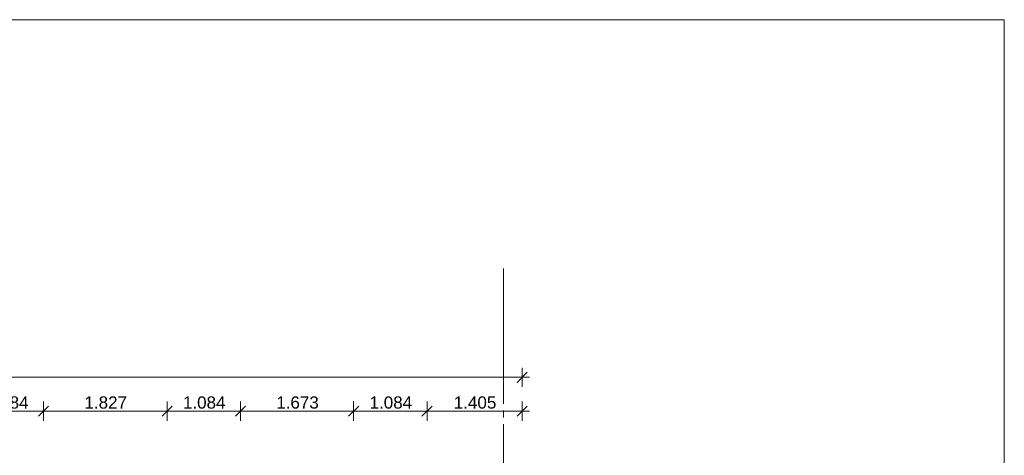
# Model space of a CAD drawing. Header units: millimetres. Extents: x 10 to 584, y 10 to 831.
# Tile 79 of 79: x 438 to 584, y 767 to 831. Entities that reach past the tile are written whole.
import ezdxf
from ezdxf.xclip import XClip

# ---------------------------------------------------------------- set-up
doc = ezdxf.new("R2010")
doc.units = ezdxf.units.MM
doc.header["$MEASUREMENT"] = 0
doc.header["$XCLIPFRAME"] = 0
doc.linetypes.add('B0204', pattern=[13, 10, -1, 1, -1])
doc.layers.add('A Stramien', color=7, linetype='Continuous')
doc.layers.add('Maatvoering 1_ 50_100', color=7, linetype='Continuous')
doc.styles.add('GENERATED_STYLE_1', font='txt')

# ---------------------------------------------------------------- blocks, each defined once
blk = doc.blocks.new('Drawing_2_2', base_point=(78, 259.19))
at = {"layer": 'A Stramien', "color": 9, "linetype": 'B0204', "lineweight": 0}
for q in [(510, 794.27), (510, 233.2)]:
    blk.add_line((510, 784.27), q, dxfattribs=at)
at = {"layer": 'Maatvoering 1_ 50_100', "color": 1, "linetype": 'Continuous', "lineweight": 0}
for p, q in [((511.99, 777.44), (513.49, 778.94)), ((512.74, 776.78), (512.74, 779.59)), ((298.49, 778.19), (512.74, 778.19)), ((512.74, 778.19), (513.86, 778.19)), ((442.01, 771.78), (442.01, 774.59)), ((460.28, 771.78), (460.28, 774.59)), ((471.12, 771.78), (471.12, 774.59)), ((487.85, 771.78), (487.85, 774.59)), ((498.69, 771.78), (498.69, 774.59)), ((512.74, 771.78), (512.74, 774.59)), ((431.17, 773.18), (442.01, 773.18)), ((442.76, 773.93), (441.26, 772.43)), ((442.01, 773.18), (460.28, 773.18)), ((461.03, 773.93), (459.53, 772.43)), ((460.28, 773.18), (471.12, 773.18)), ((471.87, 773.93), (470.37, 772.43)), ((471.12, 773.18), (487.85, 773.18)), ((488.6, 773.93), (487.1, 772.43)), ((487.85, 773.18), (498.69, 773.18)), ((499.44, 773.93), (497.94, 772.43)), ((498.69, 773.18), (512.74, 773.18)), ((511.99, 772.43), (513.49, 773.93)), ((512.74, 773.18), (513.86, 773.18))]:
    blk.add_line(p, q, dxfattribs=at)
at = {"layer": 'Maatvoering 1_ 50_100', "color": 2, "linetype": 'Continuous', "lineweight": 0, "char_height": 1.8, "width": 6.155, "attachment_point": 7, "style": 'GENERATED_STYLE_1'}
for s, insert in [('\\A1;{\\pql;\\fArial|b0|i0|c0|p38;1.084}', (433.52, 773.54)), ('\\A1;{\\pql;\\fArial|b0|i0|c0|p38;1.827}', (448.07, 773.54)), ('\\A1;{\\pql;\\fArial|b0|i0|c0|p38;1.084}', (462.62, 773.54)), ('\\A1;{\\pql;\\fArial|b0|i0|c0|p38;1.673}', (476.41, 773.54)), ('\\A1;{\\pql;\\fArial|b0|i0|c0|p38;1.084}', (490.2, 773.54)), ('\\A1;{\\pql;\\fArial|b0|i0|c0|p38;1.405}', (502.64, 773.54))]:
    blk.add_mtext(s, dxfattribs=dict(at, insert=insert))

msp = doc.modelspace()

# ---------------------------------------------------------------- linework, layer by layer
at = {"color": 1, "linetype": 'Continuous', "lineweight": 0, "flags": 128}
msp.add_lwpolyline([(10, 10), (584, 10), (584, 831), (10, 831)], close=True, dxfattribs=at)

# ---------------------------------------------------------------- next in the draw order: block references
at = {"color": 4, "linetype": 'Continuous', "lineweight": 0}
ref = msp.add_blockref('Drawing_2_2', (78, 259.19), dxfattribs=at)
XClip(ref).set_block_clipping_path([(30, 141.736842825), (586.5626696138, 806.4087291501)])

doc.saveas('drawing.dxf')
